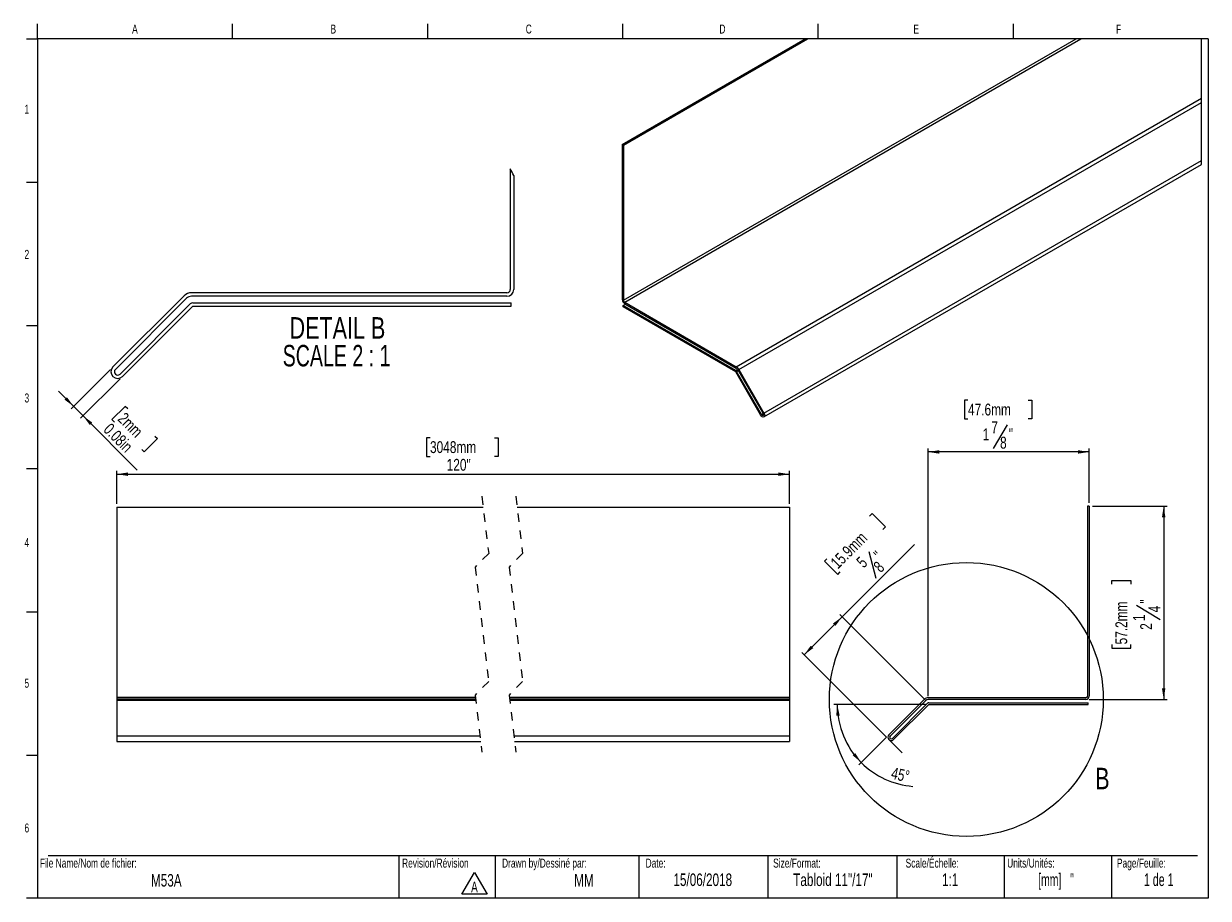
# Model space of a CAD drawing. Header units: inches. Extents: x 0.5 to 28.3, y 0.4 to 19.5.
# Tile 1 of 2: x 0.5 to 14.3, y 0.5 to 10.7. Entities that reach past the tile are written whole.
import ezdxf

# ---------------------------------------------------------------- set-up
doc = ezdxf.new("R2010")
doc.units = ezdxf.units.IN
doc.header["$MEASUREMENT"] = 0
doc.linetypes.add('HIDDEN', pattern=[0.075, 0.05, -0.025])
doc.layers.add('FORMAT', color=7, linetype='Continuous')
doc.styles.add('SLDTEXTSTYLE0', font='TXT', dxfattribs={"width": 0.7})
doc.styles.add('SLDTEXTSTYLE1', font='TXT', dxfattribs={"width": 0.633333})
doc.styles.add('SLDTEXTSTYLE2', font='TXT', dxfattribs={"width": 0.625})
doc.styles.add('SLDTEXTSTYLE3', font='TXT', dxfattribs={"width": 0.75})
doc.styles.add('SLDTEXTSTYLE4', font='TXT', dxfattribs={"width": 0.681818})
doc.dimstyles.new('SLDDIMSTYLE0', dxfattribs={"dimtxt": 0.137795, "dimasz": 0.13, "dimexe": 0, "dimexo": 0.0625, "dimgap": 0.034449, "dimtad": 1, "dimdec": 6, "dimrnd": 1e-09, "dimzin": 12, "dimdsep": 46, "dimlunit": 5, "dimtxsty": 'SLDTEXTSTYLE3', "dimsah": 1, "dimcen": 0.09, "dimadec": 0, "dimazin": 3, "dimtfac": 1, "dimtofl": 0, "dimtmove": 0, "dimatfit": 3, "dimfxl": 1, "dimfrac": 2, "dimtolj": 1, "dimtzin": 12, "dimarcsym": 0})
doc.dimstyles.new('SLDDIMSTYLE1', dxfattribs={"dimtxt": 0.137795, "dimasz": 0.13, "dimexe": 0, "dimexo": 0.0625, "dimgap": 0.034449, "dimtad": 1, "dimdec": 4, "dimzin": 12, "dimdsep": 46, "dimlunit": 5, "dimtxsty": 'SLDTEXTSTYLE3', "dimsah": 1, "dimcen": 0.09, "dimazin": 3, "dimtfac": 1, "dimtofl": 0, "dimtmove": 0, "dimatfit": 3, "dimfxl": 1, "dimfrac": 2, "dimtolj": 1, "dimtzin": 12, "dimarcsym": 0})
doc.dimstyles.new('SLDDIMSTYLE2', dxfattribs={"dimtxt": 0.137795, "dimasz": 0.13, "dimexe": 0, "dimexo": 0.0625, "dimgap": 0.034449, "dimtad": 1, "dimrnd": 1e-09, "dimzin": 12, "dimdsep": 46, "dimlunit": 5, "dimtxsty": 'SLDTEXTSTYLE3', "dimsah": 1, "dimcen": 0.09, "dimadec": 0, "dimazin": 3, "dimtfac": 1, "dimtofl": 0, "dimtmove": 0, "dimatfit": 3, "dimfxl": 1, "dimfrac": 2, "dimtolj": 1, "dimtzin": 12, "dimarcsym": 0})
doc.dimstyles.new('SLDDIMSTYLE3', dxfattribs={"dimtxt": 0.137795, "dimasz": 0.13, "dimexe": 0, "dimexo": 0.0625, "dimgap": 0.034449, "dimtad": 1, "dimlfac": 0.5, "dimrnd": 1e-09, "dimdsep": 46, "dimlunit": 5, "dimtxsty": 'SLDTEXTSTYLE3', "dimsah": 1, "dimcen": 0.09, "dimadec": 0, "dimazin": 2, "dimtfac": 1, "dimtmove": 0, "dimatfit": 0, "dimfxl": 1, "dimfrac": 2, "dimtolj": 1, "dimtzin": 12, "dimarcsym": 0})

# ---------------------------------------------------------------- blocks, each defined once
blk = doc.blocks.new('SW_NOTE_0')
at = {"color": 0, "linetype": 'Continuous', "lineweight": 0}
for p, q in [((-0.098, 0.015), (0.049, 0.269)), ((0.049, 0.269), (0.196, 0.015)), ((0.196, 0.015), (-0.098, 0.015))]:
    blk.add_line(p, q, dxfattribs=at)
at = {"color": 0, "linetype": 'Continuous', "lineweight": 0, "insert": (0.049, 0.161), "char_height": 0.125, "attachment_point": 2, "style": 'SLDTEXTSTYLE0'}
blk.add_mtext('A', dxfattribs=at)
blk = doc.blocks.new('_D')
at = {"layer": 'FORMAT'}
for p, q in [((10.309, 4.965), (10.339, 4.994)), ((10.339, 4.994), (10.494, 4.84)), ((10.494, 4.84), (10.464, 4.81)), ((9.99, 3.792), (10.831, 4.634)), ((10.303, 4.552), (10.381, 4.241)), ((9.814, 4.469), (9.784, 4.44)), ((9.784, 4.44), (9.939, 4.285)), ((9.939, 4.285), (9.968, 4.315)), ((9.99, 3.792), (9.548, 3.35)), ((10.963, 2.819), (9.962, 3.82)), ((10.506, 2.391), (9.52, 3.378))]:
    blk.add_line(p, q, dxfattribs=at)
for points in [[(9.99, 3.792), (9.883, 3.714), (9.912, 3.686)], [(9.548, 3.35), (9.654, 3.428), (9.625, 3.456)]]:
    blk.add_solid(points, dxfattribs=at)
at = {"layer": 'FORMAT', "attachment_point": 1, "rotation": 45, "style": 'SLDTEXTSTYLE3'}
for s, insert, char_height in [('15.9mm', (9.843, 4.44), 0.1378), ('"', (10.345, 4.537), 0.138), ('5', (10.144, 4.45), 0.138), ('8', (10.342, 4.396), 0.138)]:
    blk.add_mtext(s, dxfattribs=dict(at, insert=insert, char_height=char_height))
blk = doc.blocks.new('_D_1')
at = {"layer": 'FORMAT'}
for p, q in [((12.905, 5.081), (13.771, 5.081)), ((13.732, 5.081), (13.732, 2.831)), ((13.129, 4.172), (13.129, 4.214)), ((13.129, 4.214), (13.348, 4.214)), ((13.348, 4.214), (13.348, 4.172)), ((13.416, 3.927), (13.692, 3.761)), ((13.129, 3.471), (13.129, 3.429)), ((13.348, 3.429), (13.348, 3.471)), ((13.129, 3.429), (13.348, 3.429)), ((12.866, 2.831), (13.771, 2.831))]:
    blk.add_line(p, q, dxfattribs=at)
for points in [[(13.732, 5.081), (13.712, 4.951), (13.752, 4.951)], [(13.732, 2.831), (13.752, 2.961), (13.712, 2.961)]]:
    blk.add_solid(points, dxfattribs=at)
at = {"layer": 'FORMAT', "attachment_point": 1, "rotation": 90, "style": 'SLDTEXTSTYLE3'}
for s, insert, char_height in [('57.2mm', (13.17, 3.471), 0.1378), ('"', (13.457, 3.946), 0.138), ('4', (13.554, 3.844), 0.138), ('1', (13.376, 3.742), 0.138), ('2', (13.459, 3.641), 0.138)]:
    blk.add_mtext(s, dxfattribs=dict(at, insert=insert, char_height=char_height))
blk = doc.blocks.new('_D_2')
at = {"layer": 'FORMAT'}
for p, q in [((11.455, 6.314), (11.413, 6.314)), ((11.413, 6.314), (11.413, 6.095)), ((12.156, 6.314), (12.198, 6.314)), ((12.198, 6.314), (12.198, 6.095)), ((11.413, 6.095), (11.455, 6.095)), ((12.198, 6.095), (12.156, 6.095)), ((11.911, 6.027), (11.746, 5.751)), ((10.991, 2.87), (10.991, 5.75)), ((12.866, 5.711), (10.991, 5.711)), ((12.866, 5.12), (12.866, 5.75))]:
    blk.add_line(p, q, dxfattribs=at)
for points in [[(10.991, 5.711), (11.121, 5.691), (11.121, 5.731)], [(12.866, 5.711), (12.736, 5.731), (12.736, 5.691)]]:
    blk.add_solid(points, dxfattribs=at)
at = {"layer": 'FORMAT', "attachment_point": 1, "style": 'SLDTEXTSTYLE3'}
for s, insert, char_height in [('47.6mm', (11.455, 6.273), 0.1378), ('7', (11.726, 6.066), 0.138), ('1', (11.625, 5.984), 0.138), ('"', (11.93, 5.986), 0.138), ('8', (11.828, 5.888), 0.138)]:
    blk.add_mtext(s, dxfattribs=dict(at, insert=insert, char_height=char_height))
blk = doc.blocks.new('_D_3')
at = {"layer": 'FORMAT'}
for p, q in [((10.959, 2.772), (9.894, 2.772)), ((10.506, 2.391), (10.185, 2.07))]:
    blk.add_line(p, q, dxfattribs=at)
for start, end in [(180, 225), (225, 265.5849)]:
    blk.add_arc((10.888, 2.772), 0.955, start, end, dxfattribs=at)
for points in [[(9.933, 2.772), (9.922, 2.641), (9.962, 2.644)], [(10.213, 2.097), (10.142, 2.208), (10.112, 2.182)]]:
    blk.add_solid(points, dxfattribs=at)
at = {"layer": 'FORMAT', "insert": (10.582, 2.045), "char_height": 0.1378, "attachment_point": 1, "rotation": 347.3274, "style": 'SLDTEXTSTYLE3'}
blk.add_mtext('45°', dxfattribs=at)
blk = doc.blocks.new('_D_4')
at = {"layer": 'FORMAT'}
for p, q in [((5.195, 5.877), (5.153, 5.877)), ((5.153, 5.877), (5.153, 5.658)), ((5.946, 5.877), (5.988, 5.877)), ((5.988, 5.877), (5.988, 5.658)), ((5.153, 5.658), (5.195, 5.658)), ((5.988, 5.658), (5.946, 5.658)), ((1.55, 5.109), (1.55, 5.491)), ((1.55, 5.452), (9.379, 5.452)), ((9.379, 5.109), (9.379, 5.491))]:
    blk.add_line(p, q, dxfattribs=at)
for points in [[(1.55, 5.452), (1.68, 5.432), (1.68, 5.472)], [(9.379, 5.452), (9.249, 5.472), (9.249, 5.432)]]:
    blk.add_solid(points, dxfattribs=at)
at = {"layer": 'FORMAT', "char_height": 0.1378, "attachment_point": 1, "style": 'SLDTEXTSTYLE3'}
for s, insert in [('3048mm', (5.195, 5.836)), ('120"', (5.389, 5.63))]:
    blk.add_mtext(s, dxfattribs=dict(at, insert=insert))
blk = doc.blocks.new('_D_5')
at = {"layer": 'FORMAT'}
for p, q in [((1.478, 6.671), (1.02, 6.214)), ((1.588, 6.561), (1.13, 6.103)), ((1.048, 6.242), (0.871, 6.418)), ((1.048, 6.242), (1.158, 6.131)), ((1.649, 6.241), (1.494, 6.087)), ((1.679, 6.212), (1.649, 6.241)), ((1.158, 6.131), (1.789, 5.5)), ((1.494, 6.087), (1.524, 6.057)), ((2.024, 5.866), (1.869, 5.712)), ((1.994, 5.896), (2.024, 5.866)), ((1.869, 5.712), (1.84, 5.741))]:
    blk.add_line(p, q, dxfattribs=at)
for points in [[(1.048, 6.242), (0.97, 6.348), (0.942, 6.319)], [(1.158, 6.131), (1.236, 6.025), (1.264, 6.053)]]:
    blk.add_solid(points, dxfattribs=at)
at = {"layer": 'FORMAT', "char_height": 0.1378, "attachment_point": 1, "rotation": 315, "style": 'SLDTEXTSTYLE3'}
for s, insert in [('2mm', (1.65, 6.182)), ('0.08in', (1.483, 6.057))]:
    blk.add_mtext(s, dxfattribs=dict(at, insert=insert))
blk = doc.blocks.new('SW_NOTE_2')
at = {"layer": 'FORMAT', "color": 0, "char_height": 0.25, "attachment_point": 2}
for s, insert, style in [('DETAIL B', (0.652, 0.322), 'SLDTEXTSTYLE3'), ('SCALE 2 : 1', (0.642, -0.001), 'SLDTEXTSTYLE4')]:
    blk.add_mtext(s, dxfattribs=dict(at, insert=insert, style=style))

msp = doc.modelspace()

# ---------------------------------------------------------------- linework, layer by layer
at = {"color": 7, "linetype": 'Continuous', "lineweight": 18}
for p, q in [((0.6262516, 10.5170732), (0.6262516, 10.6939449)), ((2.8970849, 10.5170732), (2.8970849, 10.6939449)), ((5.1679183, 10.5170732), (5.1679183, 10.6939449)), ((7.4387516, 10.5170732), (7.4387516, 10.6939449)), ((9.7095849, 10.6939449), (9.7095849, 10.5170732)), ((11.9804183, 10.6939449), (11.9804183, 10.5170732)), ((0.5012516, 10.5170732), (0.6262516, 10.5170732)), ((14.2512516, 10.5170732), (0.6262516, 10.5170732)), ((0.6262516, 10.5170732), (0.6262516, 0.5170732)), ((14.2512516, 10.5170732), (14.2512516, 0.5170732)), ((0.5012516, 8.8504065), (0.6262516, 8.8504065)), ((0.5012516, 7.1837398), (0.6262516, 7.1837398)), ((0.5012516, 5.5170732), (0.6262516, 5.5170732)), ((0.5012516, 3.8504065), (0.6262516, 3.8504065)), ((0.5012516, 2.1837398), (0.6262516, 2.1837398)), ((0.7512516, 1.0170732), (14.1262516, 1.0170732)), ((4.8316802, 1.0170732), (4.8316802, 0.5170732)), ((5.9539324, 1.0170732), (5.9539324, 0.5170732)), ((7.6262516, 1.0170732), (7.6262516, 0.5170732)), ((9.1262516, 1.0170732), (9.1262516, 0.5170732)), ((10.6262516, 1.0170732), (10.6262516, 0.5170732)), ((11.8762516, 1.0170732), (11.8762516, 0.5170732)), ((13.1262516, 1.0170732), (13.1262516, 0.5170732)), ((0.6262516, 0.5170732), (0.5012516, 0.5170732)), ((14.2512516, 0.5170732), (0.6262516, 0.5170732))]:
    msp.add_line(p, q, dxfattribs=at)
at = {"color": 7, "linetype": 'Continuous', "lineweight": 25}
for p, q in [((7.4324992, 9.2887373), (9.5598922, 10.5168558)), ((7.44664, 7.475503), (12.7149866, 10.5168558)), ((7.44664, 9.280571), (9.5881786, 10.5168558)), ((7.460335, 7.4517784), (12.7697783, 10.5168558)), ((8.7583224, 6.7024683), (14.1718133, 9.8276102)), ((8.7883218, 6.6708004), (14.1718133, 9.7786241)), ((7.4324992, 9.2887373), (7.4324992, 7.4836669)), ((7.4324992, 9.2887373), (7.44664, 9.280571)), ((7.44664, 9.280571), (7.44664, 7.475503)), ((9.0812763, 6.1633912), (14.1718133, 9.1020949)), ((6.1289477, 9.0064637), (6.1289477, 7.6017944)), ((9.0812716, 6.1182442), (14.1718133, 9.0569503)), ((6.1689478, 8.9277828), (6.1689478, 7.6017944)), ((2.3340949, 7.5279071), (1.5054994, 6.6993116)), ((2.3623792, 7.4996227), (1.5337838, 6.6710272)), ((6.0902076, 7.5630542), (2.4189476, 7.5630542)), ((6.0902076, 7.5230542), (2.4189476, 7.5230542)), ((2.434016, 7.4466762), (6.1403562, 7.4466762)), ((6.1403562, 7.4066763), (6.1403562, 7.4466762)), ((7.460335, 7.4517784), (8.7583224, 6.7024683)), ((1.5877911, 6.6170199), (2.4057317, 7.4349605)), ((1.6160754, 6.5887356), (2.434016, 7.4066763)), ((2.434016, 7.4066763), (6.1403562, 7.4066763)), ((7.4426038, 7.4144997), (7.4696136, 7.4300931)), ((7.4426038, 7.3981695), (7.4426038, 7.4144997)), ((8.7529955, 6.65803), (7.4426038, 7.4144997)), ((8.7529955, 6.6416973), (7.4426038, 7.3981695)), ((7.460335, 7.4354482), (8.7583224, 6.6861357)), ((9.0421813, 6.1408142), (8.7529955, 6.6416973)), ((9.0521827, 6.1465893), (8.7629969, 6.6474724)), ((8.7783204, 6.6650253), (9.0712749, 6.1576161)), ((8.7883218, 6.6708004), (9.0812763, 6.1633912)), ((1.5499084, 5.0699683), (5.81402, 5.0699683)), ((1.5499084, 5.0699683), (1.5499084, 2.8593384)), ((6.2077242, 5.0699683), (9.3788931, 5.0699683)), ((9.3788931, 5.0699683), (9.3788931, 2.8593384)), ((12.8659553, 5.0806634), (12.8459553, 5.0806634)), ((12.8459553, 5.0806634), (12.8459553, 2.8700335)), ((12.8659553, 5.0806634), (12.8659553, 2.8700335)), ((1.5499084, 2.8593384), (5.7232145, 2.8593384)), ((1.5499084, 2.8593384), (1.5499084, 2.8399684)), ((1.5499084, 2.8399684), (5.7255048, 2.8399684)), ((1.5499084, 2.8399684), (1.5499084, 2.8223947)), ((1.5499084, 2.8223947), (5.7275839, 2.8223947)), ((1.5499084, 2.8223947), (1.5499084, 2.408097)), ((6.116914, 2.8593384), (9.3788931, 2.8593384)), ((6.1192043, 2.8399684), (9.3788931, 2.8399684)), ((6.1212834, 2.8223947), (9.3788931, 2.8223947)), ((9.3788931, 2.8593384), (9.3788931, 2.8399684)), ((9.3788931, 2.8399684), (9.3788931, 2.8223947)), ((9.3788931, 2.8223947), (9.3788931, 2.408097)), ((10.9485289, 2.8330898), (10.5342311, 2.4187921)), ((10.962671, 2.8189477), (10.5483733, 2.4046499)), ((10.575377, 2.3776462), (10.9843473, 2.7866166)), ((10.5895191, 2.3635041), (10.9984894, 2.7724744)), ((12.8265852, 2.8506634), (10.9909553, 2.8506634)), ((12.8265852, 2.8306634), (10.9909553, 2.8306634)), ((10.9984894, 2.7924744), (12.8516595, 2.7924744)), ((10.9984894, 2.7724744), (12.8516595, 2.7724744)), ((12.8516595, 2.7724744), (12.8516595, 2.7924744)), ((1.5499084, 2.408097), (1.5499084, 2.3413586)), ((1.5499084, 2.408097), (5.7765677, 2.408097)), ((6.1702718, 2.408097), (9.3788931, 2.408097)), ((9.3788931, 2.408097), (9.3788931, 2.3413586)), ((1.5499084, 2.3413586), (5.7844618, 2.3413586)), ((6.1781612, 2.3413586), (9.3788931, 2.3413586))]:
    msp.add_line(p, q, dxfattribs=at)
at = {"color": 8, "linetype": 'Continuous', "lineweight": 25}
for p, q in [((8.7529955, 6.65803), (8.7747442, 6.6705868)), ((8.7629969, 6.6474724), (8.7820891, 6.6584969)), ((9.0521827, 6.1465893), (9.0712749, 6.1576138))]:
    msp.add_line(p, q, dxfattribs=at)
at = {"color": 7, "linetype": 'HIDDEN', "lineweight": 18}
for p, q in [((5.7992419, 5.1949683), (5.877982, 4.529056)), ((6.1929426, 5.1949683), (6.2716828, 4.529056)), ((5.877982, 4.529056), (5.7205017, 4.3715757)), ((6.2716828, 4.529056), (6.1142025, 4.3715757)), ((5.7205017, 4.3715757), (5.877982, 3.0397511)), ((6.1142025, 4.3715757), (6.2716828, 3.0397511)), ((5.877982, 3.0397511), (5.7205017, 2.8822708)), ((6.2716828, 3.0397511), (6.1142025, 2.8822708)), ((5.7205017, 2.8822708), (5.7992419, 2.2163585)), ((6.1142025, 2.8822708), (6.1929426, 2.2163585))]:
    msp.add_line(p, q, dxfattribs=at)
at = {"color": 7, "linetype": 'Continuous', "lineweight": 18, "flags": 128}
msp.add_lwpolyline([(14.1718133, 9.0569503), (14.1718133, 9.1020949), (14.1718133, 9.7786241), (14.1718133, 9.8276102), (14.1718133, 10.5168558), (12.7697783, 10.5168558), (12.7149866, 10.5168558), (9.5881786, 10.5168558), (9.5598922, 10.5168558)], dxfattribs=at)
at = {"color": 7, "linetype": 'Continuous', "lineweight": 25, "flags": 128}
for points in [[(9.0812763, 6.1633912), (9.0872696, 6.1495742), (9.0893722, 6.1361444), (9.0872696, 6.1251433), (9.0812763, 6.1182465), (9.0723074, 6.116503), (9.0617288, 6.1201802), (9.0511501, 6.1287172), (9.0421813, 6.1408142)], [(9.0712749, 6.1576161), (9.0742035, 6.1508672), (9.0752314, 6.1443083), (9.0742035, 6.1389345), (9.0712749, 6.1355647), (9.0668961, 6.1347153), (9.0617288, 6.1365104), (9.0565615, 6.1406804), (9.0521827, 6.1465893)]]:
    msp.add_lwpolyline(points, dxfattribs=at)
at = {"color": 7, "linetype": 'Continuous', "lineweight": 18}
msp.add_circle((11.4356988, 2.8306634), 1.593408, dxfattribs=at)
msp.add_arc((3.3081994, 7.5229348), 3.1870801, 26.15459779, 27.7414304, dxfattribs=at)
at = {"color": 7, "linetype": 'Continuous', "lineweight": 25}
for centre, radius, start, end in [((6.0902076, 7.6017943), 0.0387402, 270.00002869, 0.00007977), ((6.0902075, 7.6017945), 0.0787402, 270.00004545, 359.99995455), ((2.4189476, 7.4430541), 0.1200001, 90.00000478, 134.99992285), ((2.4189479, 7.4430541), 0.0800001, 90.00017274, 134.99999398), ((2.4340156, 7.406677), 0.0399992, 89.99947478, 135.00048186), ((7.4929313, 7.4864094), 0.0604943, 182.59832842, 237.39584369), ((7.4763801, 7.4768555), 0.0297708, 182.60387329, 237.38753009), ((1.5607874, 6.6440236), 0.078189, 135, 315), ((1.5607874, 6.6440236), 0.0381889, 135, 315), ((8.7377038, 6.6335278), 0.0288824, 28.86893503, 58.03192359), ((8.7124896, 6.6290069), 0.0865865, 28.8605299, 58.03985722), ((8.7278113, 6.6372048), 0.0576641, 28.84598295, 58.05416837), ((10.9909553, 2.7906634), 0.06, 90, 135), ((10.9909553, 2.7906634), 0.04, 90, 135), ((10.9984894, 2.7724744), 0.02, 90, 135), ((12.8265852, 2.8700335), 0.0393701, 270, 0), ((12.8265852, 2.8700335), 0.0193701, 270, 0), ((10.5618751, 2.3911481), 0.0390945, 135, 315), ((10.5618751, 2.3911481), 0.0190945, 135, 315)]:
    msp.add_arc(centre, radius, start, end, dxfattribs=at)
at = {"layer": 'FORMAT', "lineweight": 18}
msp.add_line((10.5342311, 2.3635041), (10.6896875, 2.2080478), dxfattribs=at)

# ---------------------------------------------------------------- block references
at = {"color": 7, "linetype": 'Continuous', "lineweight": 0}
msp.add_blockref('SW_NOTE_0', (5.6629239, 0.5500403), dxfattribs=at)
at = {"layer": 'FORMAT'}
msp.add_blockref('SW_NOTE_2', (3.4658423, 6.9571577), dxfattribs=at)

# ---------------------------------------------------------------- texts
at = {"color": 7, "linetype": 'Continuous', "lineweight": 0}
for s, insert, char_height, attachment_point, style in [('A', (1.7614258, 10.6839024), 0.1041667, 2, 'SLDTEXTSTYLE0'), ('B', (4.0695891, 10.6839024), 0.1041667, 2, 'SLDTEXTSTYLE0'), ('C', (6.3441318, 10.6839024), 0.1041667, 2, 'SLDTEXTSTYLE0'), ('D', (8.5974733, 10.6839024), 0.1041667, 2, 'SLDTEXTSTYLE0'), ('E', (10.8526565, 10.6839024), 0.1041667, 2, 'SLDTEXTSTYLE0'), ('F', (13.2074254, 10.6839024), 0.1041667, 2, 'SLDTEXTSTYLE0'), ('1', (0.5037246, 9.7518248), 0.1041667, 2, 'SLDTEXTSTYLE0'), ('2', (0.5037246, 8.0618626), 0.1041667, 2, 'SLDTEXTSTYLE0'), ('3', (0.5037246, 6.3910002), 0.1041667, 2, 'SLDTEXTSTYLE0'), ('4', (0.5037246, 4.7085424), 0.1041667, 2, 'SLDTEXTSTYLE0'), ('5', (0.5037246, 3.0715769), 0.1041667, 2, 'SLDTEXTSTYLE0'), ('6', (0.5037246, 1.3878409), 0.1041667, 2, 'SLDTEXTSTYLE0'), ('File Name/Nom de fichier:', (0.6549319, 0.9786785), 0.104166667, 1, 'SLDTEXTSTYLE0'), ('Revision/Révision', (4.8700984, 0.9786785), 0.104166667, 1, 'SLDTEXTSTYLE0'), ('Drawn by/Dessiné par:', (6.0332993, 0.9786785), 0.104166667, 1, 'SLDTEXTSTYLE0'), ('Date:', (7.7035091, 0.9786785), 0.10416667, 1, 'SLDTEXTSTYLE0'), ('Size/Format:', (9.1875093, 0.9786785), 0.104166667, 1, 'SLDTEXTSTYLE0'), ('Scale/Échelle:', (10.7293877, 0.9786785), 0.104166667, 1, 'SLDTEXTSTYLE0'), ('Units/Unités:', (11.9111167, 0.9786785), 0.104166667, 1, 'SLDTEXTSTYLE0'), ('Page/Feuille:', (13.1879976, 0.9786785), 0.104166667, 1, 'SLDTEXTSTYLE0'), ('M53A', (2.1262718, 0.7993968), 0.14583333, 2, 'SLDTEXTSTYLE0'), ('MM', (6.9863934, 0.7993968), 0.14583333, 2, 'SLDTEXTSTYLE0'), ('15/06/2018', (8.3687858, 0.805962), 0.14583333, 2, 'SLDTEXTSTYLE0'), ('Tabloid 11"/17"', (9.8831067, 0.805962), 0.145833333, 2, 'SLDTEXTSTYLE0'), ('1:1', (11.2474421, 0.805962), 0.14583333, 2, 'SLDTEXTSTYLE0'), ('[mm]   "', (12.4789981, 0.805962), 0.14583333, 2, 'SLDTEXTSTYLE2'), ('1 de 1', (13.6742198, 0.805962), 0.14583333, 2, 'SLDTEXTSTYLE1')]:
    msp.add_mtext(s, dxfattribs=dict(at, insert=insert, char_height=char_height, attachment_point=attachment_point, style=style))
at = {"color": 7, "linetype": 'Continuous', "lineweight": 18, "insert": (12.9352881, 2.0359494), "char_height": 0.25, "attachment_point": 1, "style": 'SLDTEXTSTYLE3'}
msp.add_mtext('B', dxfattribs=at)

# ---------------------------------------------------------------- dimensions: what is measured, and where the dimension line sits
at = {"layer": 'FORMAT'}
for base, p1, p2, angle, dimstyle, picture, middle in [((1.1582885, 6.1309488), (1.5054994, 6.6993115), (1.6160753, 6.5887356), 315, 'SLDDIMSTYLE3', '_D_5', (1.5359546, 5.7532827)), ((9.547569, 3.3501663), (10.9909553, 2.7906634), (10.5342311, 2.3635041), 45, 'SLDDIMSTYLE0', '_D', (10.4879323, 4.2905297)), ((13.732097, 2.8306634), (12.8659553, 5.0806634), (12.8265852, 2.8306634), 90, 'SLDDIMSTYLE0', '_D_1', (13.732097, 3.8216451))]:
    dim = msp.add_linear_dim(base=base, p1=p1, p2=p2, angle=angle, dimstyle=dimstyle, dxfattribs=at)
    dim.commit()
    dim.dimension.update_dxf_attribs({"geometry": picture, "text_midpoint": middle, "dimtype": 160})
dim = msp.add_linear_dim(base=(10.9909553, 5.7105847), p1=(12.8659553, 5.0806634), p2=(10.9909553, 2.8306634), dimstyle='SLDDIMSTYLE0', dxfattribs=at)
dim.commit()
dim.dimension.update_dxf_attribs({"geometry": '_D_2', "text_midpoint": (11.8057762, 5.7105847), "dimtype": 160})
dim = msp.add_linear_dim(base=(9.3788912, 5.4520003), p1=(1.5499104, 5.0699683), p2=(9.3788912, 5.0699683), angle=0, text='120"', dimstyle='SLDDIMSTYLE2', dxfattribs=at)
dim.commit()
dim.dimension.update_dxf_attribs({"geometry": '_D_4', "text_midpoint": (5.570448, 5.4520003), "dimtype": 160})
dim = msp.add_angular_dim_2l(base=(10.0058336, 2.407105), line1=((10.9485289, 2.8330898), (10.5342311, 2.4187921)), line2=((10.9984894, 2.7724744), (12.8516595, 2.7724744)), dimstyle='SLDDIMSTYLE1', dxfattribs=at)
dim.commit()
dim.dimension.update_dxf_attribs({"geometry": '_D_3', "text_midpoint": (10.6784591, 1.8409763), "dimtype": 162})

doc.saveas('drawing.dxf')
